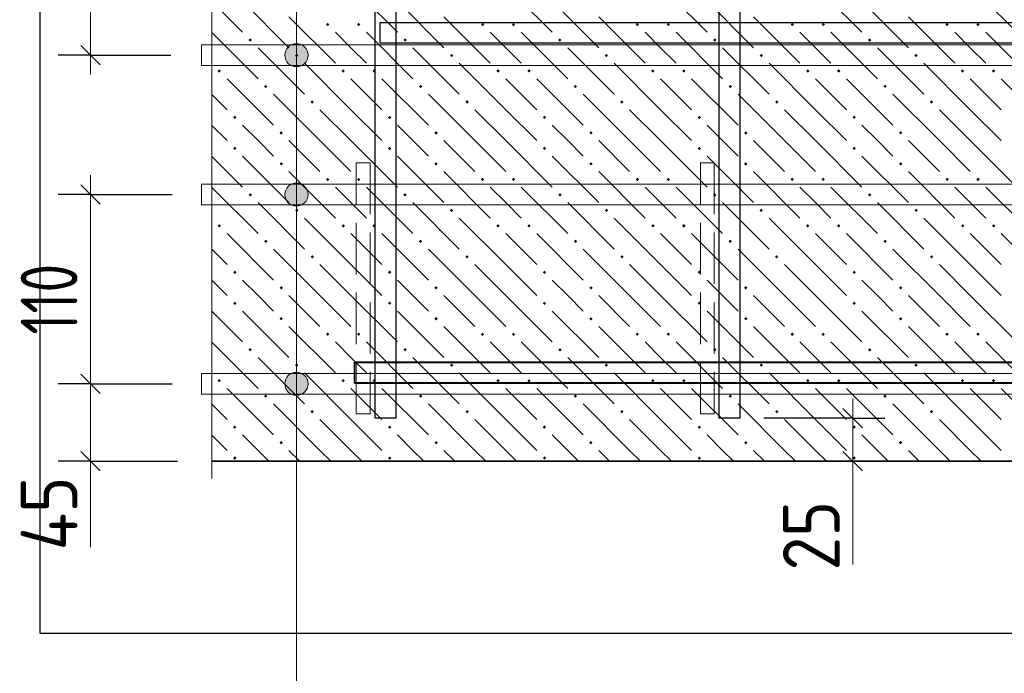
# Model space of a CAD drawing. Header units: millimetres. Extents: x 0 to 50400, y 0 to 35640.
# Tile 30 of 40: x 26185 to 30764, y 24117 to 27156. Entities that reach past the tile are written whole.
import ezdxf

# ---------------------------------------------------------------- set-up
doc = ezdxf.new("R2010")
doc.units = ezdxf.units.MM
doc.linetypes.add('______2', pattern=[324, 240, -84])
for name, color, linetype, lineweight in [('Standard', 7, 'Continuous', 25), ('ЖБ Перекрытие средний уровень', 7, 'Continuous', 35), ('Размерная линия_ общее', 7, 'Continuous', 13)]:
    doc.layers.add(name, color=color, linetype=linetype, lineweight=lineweight)
for name, color, linetype, lineweight, true_color in [('Обрамление Г-обр.', 7, 'Continuous', 25, 0x5f1e0f), ('Обрамление П-обр. равн.', 7, 'Continuous', 25, 0x5f1e0f), ('Поперечное армирование AW фон', 7, '______2', 13, 0xa0a0a0), ('Фоновоя арматура Х1', 7, 'Continuous', 18, 0x656565)]:
    doc.layers.add(name, color=color, linetype=linetype, lineweight=lineweight, true_color=true_color)
doc.layers.add('Размерная выноска', color=7, linetype='Continuous')
doc.styles.add('ISOCPEUR', font='txt')

msp = doc.modelspace()

# ---------------------------------------------------------------- hatches: boundary and pattern name
at = {"layer": 'Standard', "linetype": 'Continuous', "lineweight": 13, "transparency": 33554687}
for points in [[(27518.4, 27017.8), (27425.6, 27017.8), (27418, 26990.8)], [(27518.4, 27017.8), (27418, 26990.8), (27526, 26990.8)], [(27499, 27037.2), (27445, 27037.2), (27425.6, 27017.8)], [(27499, 27037.2), (27425.6, 27017.8), (27518.4, 27017.8)], [(27445, 27037.2), (27499, 27037.2), (27472, 27044.8)], [(27526, 26990.8), (27418, 26990.8), (27425.6, 26963.8)], [(27526, 26990.8), (27425.6, 26963.8), (27518.4, 26963.8)], [(27518.4, 26963.8), (27425.6, 26963.8), (27445, 26944.3)], [(27518.4, 26963.8), (27445, 26944.3), (27499, 26944.3)], [(27499, 26944.3), (27445, 26944.3), (27472, 26936.8)], [(27499, 26389.2), (27445, 26389.2), (27425.6, 26369.8)], [(27499, 26389.2), (27425.6, 26369.8), (27518.4, 26369.8)], [(27445, 26389.2), (27499, 26389.2), (27472, 26396.8)], [(27518.4, 26369.8), (27425.6, 26369.8), (27418, 26342.8)], [(27518.4, 26369.8), (27418, 26342.8), (27526, 26342.8)], [(27526, 26342.8), (27418, 26342.8), (27425.6, 26315.8)], [(27526, 26342.8), (27425.6, 26315.8), (27518.4, 26315.8)], [(27518.4, 26315.8), (27425.6, 26315.8), (27445, 26296.3)], [(27518.4, 26315.8), (27445, 26296.3), (27499, 26296.3)], [(27499, 26296.3), (27445, 26296.3), (27472, 26288.8)], [(27499, 25509.2), (27445, 25509.2), (27425.6, 25489.8)], [(27499, 25509.2), (27425.6, 25489.8), (27518.4, 25489.8)], [(27445, 25509.2), (27499, 25509.2), (27472, 25516.8)], [(27518.4, 25489.8), (27425.6, 25489.8), (27418, 25462.8)], [(27518.4, 25489.8), (27418, 25462.8), (27526, 25462.8)], [(27526, 25462.8), (27418, 25462.8), (27425.6, 25435.8)], [(27526, 25462.8), (27425.6, 25435.8), (27518.4, 25435.8)], [(27518.4, 25435.8), (27425.6, 25435.8), (27445, 25416.3)], [(27518.4, 25435.8), (27445, 25416.3), (27499, 25416.3)], [(27499, 25416.3), (27445, 25416.3), (27472, 25408.8)]]:
    msp.add_hatch(color=7, dxfattribs=at).paths.add_polyline_path(points)
at = {"layer": 'ЖБ Перекрытие средний уровень', "linetype": 'Continuous', "lineweight": 18, "transparency": 33554687}
for points in [[(27609.7, 27133.4), (27617.5, 27141.2), (27625.3, 27133.4), (27617.5, 27125.6)], [(27753.7, 27133.4), (27761.5, 27141.2), (27769.3, 27133.4), (27761.5, 27125.6)], [(28329.7, 27133.4), (28337.5, 27141.2), (28345.3, 27133.4), (28337.5, 27125.6)], [(28473.7, 27133.4), (28481.5, 27141.2), (28489.3, 27133.4), (28481.5, 27125.6)], [(29049.7, 27133.4), (29057.5, 27141.2), (29065.3, 27133.4), (29057.5, 27125.6)], [(29193.7, 27133.4), (29201.5, 27141.2), (29209.3, 27133.4), (29201.5, 27125.6)], [(29769.7, 27133.4), (29777.5, 27141.2), (29785.3, 27133.4), (29777.5, 27125.6)], [(29913.7, 27133.4), (29921.5, 27141.2), (29929.3, 27133.4), (29921.5, 27125.6)], [(30489.7, 27133.4), (30497.5, 27141.2), (30505.3, 27133.4), (30497.5, 27125.6)], [(30633.7, 27133.4), (30641.5, 27141.2), (30649.3, 27133.4), (30641.5, 27125.6)], [(27249.7, 27061.4), (27257.5, 27069.2), (27265.3, 27061.4), (27257.5, 27053.6)], [(27969.7, 27061.4), (27977.5, 27069.2), (27985.3, 27061.4), (27977.5, 27053.6)], [(28689.7, 27061.4), (28697.5, 27069.2), (28705.3, 27061.4), (28697.5, 27053.6)], [(29409.7, 27061.4), (29417.5, 27069.2), (29425.3, 27061.4), (29417.5, 27053.6)], [(30129.7, 27061.4), (30137.5, 27069.2), (30145.3, 27061.4), (30137.5, 27053.6)], [(27465.7, 26989.4), (27473.5, 26997.2), (27481.3, 26989.4), (27473.5, 26981.6)], [(28185.7, 26989.4), (28193.5, 26997.2), (28201.3, 26989.4), (28193.5, 26981.6)], [(28905.7, 26989.4), (28913.5, 26997.2), (28921.3, 26989.4), (28913.5, 26981.6)], [(29625.7, 26989.4), (29633.5, 26997.2), (29641.3, 26989.4), (29633.5, 26981.6)], [(30345.7, 26989.4), (30353.5, 26997.2), (30361.3, 26989.4), (30353.5, 26981.6)], [(27105.7, 26917.4), (27113.5, 26925.2), (27121.3, 26917.4), (27113.5, 26909.6)], [(27681.7, 26917.4), (27689.5, 26925.2), (27697.3, 26917.4), (27689.5, 26909.6)], [(27825.7, 26917.4), (27833.5, 26925.2), (27841.3, 26917.4), (27833.5, 26909.6)], [(28401.7, 26917.4), (28409.5, 26925.2), (28417.3, 26917.4), (28409.5, 26909.6)], [(28545.7, 26917.4), (28553.5, 26925.2), (28561.3, 26917.4), (28553.5, 26909.6)], [(29121.7, 26917.4), (29129.5, 26925.2), (29137.3, 26917.4), (29129.5, 26909.6)], [(29265.7, 26917.4), (29273.5, 26925.2), (29281.3, 26917.4), (29273.5, 26909.6)], [(29841.7, 26917.4), (29849.5, 26925.2), (29857.3, 26917.4), (29849.5, 26909.6)], [(29985.7, 26917.4), (29993.5, 26925.2), (30001.3, 26917.4), (29993.5, 26909.6)], [(30561.7, 26917.4), (30569.5, 26925.2), (30577.3, 26917.4), (30569.5, 26909.6)], [(30705.7, 26917.4), (30713.5, 26925.2), (30721.3, 26917.4), (30713.5, 26909.6)], [(27321.7, 26845.4), (27329.5, 26853.2), (27337.3, 26845.4), (27329.5, 26837.6)], [(28041.7, 26845.4), (28049.5, 26853.2), (28057.3, 26845.4), (28049.5, 26837.6)], [(28761.7, 26845.4), (28769.5, 26853.2), (28777.3, 26845.4), (28769.5, 26837.6)], [(29481.7, 26845.4), (29489.5, 26853.2), (29497.3, 26845.4), (29489.5, 26837.6)], [(30201.7, 26845.4), (30209.5, 26853.2), (30217.3, 26845.4), (30209.5, 26837.6)], [(27537.7, 26773.4), (27545.5, 26781.2), (27553.3, 26773.4), (27545.5, 26765.6)], [(28257.7, 26773.4), (28265.5, 26781.2), (28273.3, 26773.4), (28265.5, 26765.6)], [(28977.7, 26773.4), (28985.5, 26781.2), (28993.3, 26773.4), (28985.5, 26765.6)], [(29697.7, 26773.4), (29705.5, 26781.2), (29713.3, 26773.4), (29705.5, 26765.6)], [(30417.7, 26773.4), (30425.5, 26781.2), (30433.3, 26773.4), (30425.5, 26765.6)], [(27177.7, 26701.4), (27185.5, 26709.2), (27193.3, 26701.4), (27185.5, 26693.6)], [(27897.7, 26701.4), (27905.5, 26709.2), (27913.3, 26701.4), (27905.5, 26693.6)], [(28617.7, 26701.4), (28625.5, 26709.2), (28633.3, 26701.4), (28625.5, 26693.6)], [(29337.7, 26701.4), (29345.5, 26709.2), (29353.3, 26701.4), (29345.5, 26693.6)], [(30057.7, 26701.4), (30065.5, 26709.2), (30073.3, 26701.4), (30065.5, 26693.6)], [(27393.7, 26629.4), (27401.5, 26637.2), (27409.3, 26629.4), (27401.5, 26621.6)], [(28113.7, 26629.4), (28121.5, 26637.2), (28129.3, 26629.4), (28121.5, 26621.6)], [(28833.7, 26629.4), (28841.5, 26637.2), (28849.3, 26629.4), (28841.5, 26621.6)], [(29553.7, 26629.4), (29561.5, 26637.2), (29569.3, 26629.4), (29561.5, 26621.6)], [(30273.7, 26629.4), (30281.5, 26637.2), (30289.3, 26629.4), (30281.5, 26621.6)], [(27177.7, 26557.4), (27185.5, 26565.2), (27193.3, 26557.4), (27185.5, 26549.6)], [(27897.7, 26557.4), (27905.5, 26565.2), (27913.3, 26557.4), (27905.5, 26549.6)], [(28617.7, 26557.4), (28625.5, 26565.2), (28633.3, 26557.4), (28625.5, 26549.6)], [(29337.7, 26557.4), (29345.5, 26565.2), (29353.3, 26557.4), (29345.5, 26549.6)], [(30057.7, 26557.4), (30065.5, 26565.2), (30073.3, 26557.4), (30065.5, 26549.6)], [(27393.7, 26485.4), (27401.5, 26493.2), (27409.3, 26485.4), (27401.5, 26477.6)], [(28113.7, 26485.4), (28121.5, 26493.2), (28129.3, 26485.4), (28121.5, 26477.6)], [(28833.7, 26485.4), (28841.5, 26493.2), (28849.3, 26485.4), (28841.5, 26477.6)], [(29553.7, 26485.4), (29561.5, 26493.2), (29569.3, 26485.4), (29561.5, 26477.6)], [(30273.7, 26485.4), (30281.5, 26493.2), (30289.3, 26485.4), (30281.5, 26477.6)], [(27609.7, 26413.4), (27617.5, 26421.2), (27625.3, 26413.4), (27617.5, 26405.6)], [(27753.7, 26413.4), (27761.5, 26421.2), (27769.3, 26413.4), (27761.5, 26405.6)], [(28329.7, 26413.4), (28337.5, 26421.2), (28345.3, 26413.4), (28337.5, 26405.6)], [(28473.7, 26413.4), (28481.5, 26421.2), (28489.3, 26413.4), (28481.5, 26405.6)], [(29049.7, 26413.4), (29057.5, 26421.2), (29065.3, 26413.4), (29057.5, 26405.6)], [(29193.7, 26413.4), (29201.5, 26421.2), (29209.3, 26413.4), (29201.5, 26405.6)], [(29769.7, 26413.4), (29777.5, 26421.2), (29785.3, 26413.4), (29777.5, 26405.6)], [(29913.7, 26413.4), (29921.5, 26421.2), (29929.3, 26413.4), (29921.5, 26405.6)], [(30489.7, 26413.4), (30497.5, 26421.2), (30505.3, 26413.4), (30497.5, 26405.6)], [(30633.7, 26413.4), (30641.5, 26421.2), (30649.3, 26413.4), (30641.5, 26405.6)], [(27249.7, 26341.4), (27257.5, 26349.2), (27265.3, 26341.4), (27257.5, 26333.6)], [(27969.7, 26341.4), (27977.5, 26349.2), (27985.3, 26341.4), (27977.5, 26333.6)], [(28689.7, 26341.4), (28697.5, 26349.2), (28705.3, 26341.4), (28697.5, 26333.6)], [(29409.7, 26341.4), (29417.5, 26349.2), (29425.3, 26341.4), (29417.5, 26333.6)], [(30129.7, 26341.4), (30137.5, 26349.2), (30145.3, 26341.4), (30137.5, 26333.6)], [(27465.7, 26269.4), (27473.5, 26277.2), (27481.3, 26269.4), (27473.5, 26261.6)], [(28185.7, 26269.4), (28193.5, 26277.2), (28201.3, 26269.4), (28193.5, 26261.6)], [(28905.7, 26269.4), (28913.5, 26277.2), (28921.3, 26269.4), (28913.5, 26261.6)], [(29625.7, 26269.4), (29633.5, 26277.2), (29641.3, 26269.4), (29633.5, 26261.6)], [(30345.7, 26269.4), (30353.5, 26277.2), (30361.3, 26269.4), (30353.5, 26261.6)], [(27105.7, 26197.4), (27113.5, 26205.2), (27121.3, 26197.4), (27113.5, 26189.6)], [(27681.7, 26197.4), (27689.5, 26205.2), (27697.3, 26197.4), (27689.5, 26189.6)], [(27825.7, 26197.4), (27833.5, 26205.2), (27841.3, 26197.4), (27833.5, 26189.6)], [(28401.7, 26197.4), (28409.5, 26205.2), (28417.3, 26197.4), (28409.5, 26189.6)], [(28545.7, 26197.4), (28553.5, 26205.2), (28561.3, 26197.4), (28553.5, 26189.6)], [(29121.7, 26197.4), (29129.5, 26205.2), (29137.3, 26197.4), (29129.5, 26189.6)], [(29265.7, 26197.4), (29273.5, 26205.2), (29281.3, 26197.4), (29273.5, 26189.6)], [(29841.7, 26197.4), (29849.5, 26205.2), (29857.3, 26197.4), (29849.5, 26189.6)], [(29985.7, 26197.4), (29993.5, 26205.2), (30001.3, 26197.4), (29993.5, 26189.6)], [(30561.7, 26197.4), (30569.5, 26205.2), (30577.3, 26197.4), (30569.5, 26189.6)], [(30705.7, 26197.4), (30713.5, 26205.2), (30721.3, 26197.4), (30713.5, 26189.6)], [(27321.7, 26125.4), (27329.5, 26133.2), (27337.3, 26125.4), (27329.5, 26117.6)], [(28041.7, 26125.4), (28049.5, 26133.2), (28057.3, 26125.4), (28049.5, 26117.6)], [(28761.7, 26125.4), (28769.5, 26133.2), (28777.3, 26125.4), (28769.5, 26117.6)], [(29481.7, 26125.4), (29489.5, 26133.2), (29497.3, 26125.4), (29489.5, 26117.6)], [(30201.7, 26125.4), (30209.5, 26133.2), (30217.3, 26125.4), (30209.5, 26117.6)], [(27537.7, 26053.4), (27545.5, 26061.2), (27553.3, 26053.4), (27545.5, 26045.6)], [(28257.7, 26053.4), (28265.5, 26061.2), (28273.3, 26053.4), (28265.5, 26045.6)], [(28977.7, 26053.4), (28985.5, 26061.2), (28993.3, 26053.4), (28985.5, 26045.6)], [(29697.7, 26053.4), (29705.5, 26061.2), (29713.3, 26053.4), (29705.5, 26045.6)], [(30417.7, 26053.4), (30425.5, 26061.2), (30433.3, 26053.4), (30425.5, 26045.6)], [(27177.7, 25981.4), (27185.5, 25989.2), (27193.3, 25981.4), (27185.5, 25973.6)], [(27897.7, 25981.4), (27905.5, 25989.2), (27913.3, 25981.4), (27905.5, 25973.6)], [(28617.7, 25981.4), (28625.5, 25989.2), (28633.3, 25981.4), (28625.5, 25973.6)], [(29337.7, 25981.4), (29345.5, 25989.2), (29353.3, 25981.4), (29345.5, 25973.6)], [(30057.7, 25981.4), (30065.5, 25989.2), (30073.3, 25981.4), (30065.5, 25973.6)], [(27393.7, 25909.4), (27401.5, 25917.2), (27409.3, 25909.4), (27401.5, 25901.6)], [(28113.7, 25909.4), (28121.5, 25917.2), (28129.3, 25909.4), (28121.5, 25901.6)], [(28833.7, 25909.4), (28841.5, 25917.2), (28849.3, 25909.4), (28841.5, 25901.6)], [(29553.7, 25909.4), (29561.5, 25917.2), (29569.3, 25909.4), (29561.5, 25901.6)], [(30273.7, 25909.4), (30281.5, 25917.2), (30289.3, 25909.4), (30281.5, 25901.6)], [(27177.7, 25837.4), (27185.5, 25845.2), (27193.3, 25837.4), (27185.5, 25829.6)], [(27897.7, 25837.4), (27905.5, 25845.2), (27913.3, 25837.4), (27905.5, 25829.6)], [(28617.7, 25837.4), (28625.5, 25845.2), (28633.3, 25837.4), (28625.5, 25829.6)], [(29337.7, 25837.4), (29345.5, 25845.2), (29353.3, 25837.4), (29345.5, 25829.6)], [(30057.7, 25837.4), (30065.5, 25845.2), (30073.3, 25837.4), (30065.5, 25829.6)], [(27393.7, 25765.4), (27401.5, 25773.2), (27409.3, 25765.4), (27401.5, 25757.6)], [(28113.7, 25765.4), (28121.5, 25773.2), (28129.3, 25765.4), (28121.5, 25757.6)], [(28833.7, 25765.4), (28841.5, 25773.2), (28849.3, 25765.4), (28841.5, 25757.6)], [(29553.7, 25765.4), (29561.5, 25773.2), (29569.3, 25765.4), (29561.5, 25757.6)], [(30273.7, 25765.4), (30281.5, 25773.2), (30289.3, 25765.4), (30281.5, 25757.6)], [(27609.7, 25693.4), (27617.5, 25701.2), (27625.3, 25693.4), (27617.5, 25685.6)], [(27753.7, 25693.4), (27761.5, 25701.2), (27769.3, 25693.4), (27761.5, 25685.6)], [(28329.7, 25693.4), (28337.5, 25701.2), (28345.3, 25693.4), (28337.5, 25685.6)], [(28473.7, 25693.4), (28481.5, 25701.2), (28489.3, 25693.4), (28481.5, 25685.6)], [(29049.7, 25693.4), (29057.5, 25701.2), (29065.3, 25693.4), (29057.5, 25685.6)], [(29193.7, 25693.4), (29201.5, 25701.2), (29209.3, 25693.4), (29201.5, 25685.6)], [(29769.7, 25693.4), (29777.5, 25701.2), (29785.3, 25693.4), (29777.5, 25685.6)], [(29913.7, 25693.4), (29921.5, 25701.2), (29929.3, 25693.4), (29921.5, 25685.6)], [(30489.7, 25693.4), (30497.5, 25701.2), (30505.3, 25693.4), (30497.5, 25685.6)], [(30633.7, 25693.4), (30641.5, 25701.2), (30649.3, 25693.4), (30641.5, 25685.6)], [(27249.7, 25621.4), (27257.5, 25629.2), (27265.3, 25621.4), (27257.5, 25613.6)], [(27969.7, 25621.4), (27977.5, 25629.2), (27985.3, 25621.4), (27977.5, 25613.6)], [(28689.7, 25621.4), (28697.5, 25629.2), (28705.3, 25621.4), (28697.5, 25613.6)], [(29409.7, 25621.4), (29417.5, 25629.2), (29425.3, 25621.4), (29417.5, 25613.6)], [(30129.7, 25621.4), (30137.5, 25629.2), (30145.3, 25621.4), (30137.5, 25613.6)], [(27465.7, 25549.4), (27473.5, 25557.2), (27481.3, 25549.4), (27473.5, 25541.6)], [(28185.7, 25549.4), (28193.5, 25557.2), (28201.3, 25549.4), (28193.5, 25541.6)], [(28905.7, 25549.4), (28913.5, 25557.2), (28921.3, 25549.4), (28913.5, 25541.6)], [(29625.7, 25549.4), (29633.5, 25557.2), (29641.3, 25549.4), (29633.5, 25541.6)], [(30345.7, 25549.4), (30353.5, 25557.2), (30361.3, 25549.4), (30353.5, 25541.6)], [(27105.7, 25477.4), (27113.5, 25485.2), (27121.3, 25477.4), (27113.5, 25469.6)], [(27681.7, 25477.4), (27689.5, 25485.2), (27697.3, 25477.4), (27689.5, 25469.6)], [(27825.7, 25477.4), (27833.5, 25485.2), (27841.3, 25477.4), (27833.5, 25469.6)], [(28401.7, 25477.4), (28409.5, 25485.2), (28417.3, 25477.4), (28409.5, 25469.6)], [(28545.7, 25477.4), (28553.5, 25485.2), (28561.3, 25477.4), (28553.5, 25469.6)], [(29121.7, 25477.4), (29129.5, 25485.2), (29137.3, 25477.4), (29129.5, 25469.6)], [(29265.7, 25477.4), (29273.5, 25485.2), (29281.3, 25477.4), (29273.5, 25469.6)], [(29841.7, 25477.4), (29849.5, 25485.2), (29857.3, 25477.4), (29849.5, 25469.6)], [(29985.7, 25477.4), (29993.5, 25485.2), (30001.3, 25477.4), (29993.5, 25469.6)], [(30561.7, 25477.4), (30569.5, 25485.2), (30577.3, 25477.4), (30569.5, 25469.6)], [(30705.7, 25477.4), (30713.5, 25485.2), (30721.3, 25477.4), (30713.5, 25469.6)], [(27321.7, 25405.4), (27329.5, 25413.2), (27337.3, 25405.4), (27329.5, 25397.6)], [(28041.7, 25405.4), (28049.5, 25413.2), (28057.3, 25405.4), (28049.5, 25397.6)], [(28761.7, 25405.4), (28769.5, 25413.2), (28777.3, 25405.4), (28769.5, 25397.6)], [(29481.7, 25405.4), (29489.5, 25413.2), (29497.3, 25405.4), (29489.5, 25397.6)], [(30201.7, 25405.4), (30209.5, 25413.2), (30217.3, 25405.4), (30209.5, 25397.6)], [(27537.7, 25333.4), (27545.5, 25341.2), (27553.3, 25333.4), (27545.5, 25325.6)], [(28257.7, 25333.4), (28265.5, 25341.2), (28273.3, 25333.4), (28265.5, 25325.6)], [(28977.7, 25333.4), (28985.5, 25341.2), (28993.3, 25333.4), (28985.5, 25325.6)], [(29697.7, 25333.4), (29705.5, 25341.2), (29713.3, 25333.4), (29705.5, 25325.6)], [(30417.7, 25333.4), (30425.5, 25341.2), (30433.3, 25333.4), (30425.5, 25325.6)], [(27177.7, 25261.4), (27185.5, 25269.2), (27193.3, 25261.4), (27185.5, 25253.6)], [(27897.7, 25261.4), (27905.5, 25269.2), (27913.3, 25261.4), (27905.5, 25253.6)], [(28617.7, 25261.4), (28625.5, 25269.2), (28633.3, 25261.4), (28625.5, 25253.6)], [(29337.7, 25261.4), (29345.5, 25269.2), (29353.3, 25261.4), (29345.5, 25253.6)], [(30057.7, 25261.4), (30065.5, 25269.2), (30073.3, 25261.4), (30065.5, 25253.6)], [(27393.7, 25189.4), (27401.5, 25197.2), (27409.3, 25189.4), (27401.5, 25181.6)], [(28113.7, 25189.4), (28121.5, 25197.2), (28129.3, 25189.4), (28121.5, 25181.6)], [(28833.7, 25189.4), (28841.5, 25197.2), (28849.3, 25189.4), (28841.5, 25181.6)], [(29553.7, 25189.4), (29561.5, 25197.2), (29569.3, 25189.4), (29561.5, 25181.6)], [(30273.7, 25189.4), (30281.5, 25197.2), (30289.3, 25189.4), (30281.5, 25181.6)], [(27177.7, 25117.4), (27185.5, 25125.2), (27193.3, 25117.4), (27185.5, 25109.6)], [(27897.7, 25117.4), (27905.5, 25125.2), (27913.3, 25117.4), (27905.5, 25109.6)], [(28617.7, 25117.4), (28625.5, 25125.2), (28633.3, 25117.4), (28625.5, 25109.6)], [(29337.7, 25117.4), (29345.5, 25125.2), (29353.3, 25117.4), (29345.5, 25109.6)], [(30057.7, 25117.4), (30065.5, 25125.2), (30073.3, 25117.4), (30065.5, 25109.6)]]:
    msp.add_hatch(color=7, dxfattribs=at).paths.add_polyline_path(points, flags=16)

# ---------------------------------------------------------------- linework, layer by layer
at = {"layer": 'Standard', "color": 7, "linetype": 'Continuous', "lineweight": 13, "transparency": 33554687}
for p, q in [((27472, 27044.8), (27472, 27044.8)), ((27418, 26990.8), (27418, 26990.8)), ((27472, 26990.8), (27472, 26590.8)), ((27526, 26990.8), (27526, 26990.8)), ((27472, 26936.8), (27472, 26936.8)), ((27472, 26396.8), (27472, 26396.8)), ((27418, 26342.8), (27418, 26342.8)), ((27472, 26342.8), (27472, 25942.8)), ((27526, 26342.8), (27526, 26342.8)), ((27472, 26288.8), (27472, 26288.8)), ((27472, 25516.8), (27472, 25516.8)), ((27418, 25462.8), (27418, 25462.8)), ((27472, 25462.8), (27472, 25102.8)), ((27526, 25462.8), (27526, 25462.8)), ((27472, 25408.8), (27472, 25408.8)), ((26514.1, 25102.8), (26514.1, 24702.8))]:
    msp.add_line(p, q, dxfattribs=at)
at = {"layer": 'Standard', "color": 251, "linetype": 'Continuous', "lineweight": 13, "true_color": 0x656565, "transparency": 33554687}
msp.add_line((30058.5, 25102.8), (30058.5, 24622.8), dxfattribs=at)
at = {"layer": 'Standard', "color": 254, "linetype": 'Continuous', "lineweight": -3, "true_color": 0xc4c4ff, "transparency": 33554687}
msp.add_lwpolyline([(26278.5, 24302.8), (33838.5, 24302.8), (33838.5, 33041.3), (26278.5, 33041.3), (26278.5, 24302.8)], dxfattribs=at)
at = {"layer": 'Standard', "color": 7, "linetype": 'Continuous', "lineweight": 13, "transparency": 33554687}
msp.add_lwpolyline([(27472, 28590.8), (27472, 23278.8), (30592, 23278.8)], dxfattribs=at)
for centre in [(27472, 26990.8), (27472, 26342.8), (27472, 25462.8)]:
    msp.add_circle(centre, 54, dxfattribs=at)
at = {"layer": 'ЖБ Перекрытие средний уровень', "color": 9, "linetype": 'Continuous', "lineweight": 18, "true_color": 0xc7c7c7, "transparency": 33554687}
for p, q in [((27725.5, 27313.4), (27941.5, 27097.4)), ((28445.5, 27313.4), (28661.5, 27097.4)), ((29165.5, 27313.4), (29381.5, 27097.4)), ((29885.5, 27313.4), (30101.5, 27097.4)), ((30605.5, 27313.4), (30821.5, 27097.4)), ((27078.5, 27240.3), (27221.5, 27097.4)), ((27221.5, 27241.4), (27437.5, 27025.4)), ((27941.5, 27241.4), (28157.5, 27025.4)), ((28661.5, 27241.4), (28877.5, 27025.4)), ((29381.5, 27241.4), (29597.5, 27025.4)), ((30101.5, 27241.4), (30317.5, 27025.4)), ((27437.5, 27169.4), (27653.5, 26953.4)), ((28157.5, 27169.4), (28373.5, 26953.4)), ((28877.5, 27169.4), (29093.5, 26953.4)), ((29597.5, 27169.4), (29813.5, 26953.4)), ((30317.5, 27169.4), (30533.5, 26953.4)), ((27078.5, 27096.3), (27293.5, 26881.4)), ((27725.5, 27025.4), (27653.5, 27097.4)), ((27797.5, 27097.4), (28013.5, 26881.4)), ((28445.5, 27025.4), (28373.5, 27097.4)), ((28517.5, 27097.4), (28733.5, 26881.4)), ((29165.5, 27025.4), (29093.5, 27097.4)), ((29237.5, 27097.4), (29453.5, 26881.4)), ((29885.5, 27025.4), (29813.5, 27097.4)), ((29957.5, 27097.4), (30173.5, 26881.4)), ((30605.5, 27025.4), (30533.5, 27097.4)), ((30677.5, 27097.4), (30893.5, 26881.4)), ((27293.5, 27025.4), (27509.5, 26809.4)), ((27797.5, 26953.4), (27725.5, 27025.4)), ((28013.5, 27025.4), (28229.5, 26809.4)), ((28517.5, 26953.4), (28445.5, 27025.4)), ((28733.5, 27025.4), (28949.5, 26809.4)), ((29237.5, 26953.4), (29165.5, 27025.4)), ((29453.5, 27025.4), (29669.5, 26809.4)), ((29957.5, 26953.4), (29885.5, 27025.4)), ((30173.5, 27025.4), (30389.5, 26809.4)), ((30677.5, 26953.4), (30605.5, 27025.4)), ((27725.5, 26737.4), (27509.5, 26953.4)), ((28445.5, 26737.4), (28229.5, 26953.4)), ((29165.5, 26737.4), (28949.5, 26953.4)), ((29885.5, 26737.4), (29669.5, 26953.4)), ((30605.5, 26737.4), (30389.5, 26953.4)), ((27149.5, 26881.4), (27365.5, 26665.4)), ((27725.5, 26881.4), (27869.5, 26737.4)), ((27869.5, 26881.4), (28085.5, 26665.4)), ((28445.5, 26881.4), (28589.5, 26737.4)), ((28589.5, 26881.4), (28805.5, 26665.4)), ((29165.5, 26881.4), (29309.5, 26737.4)), ((29309.5, 26881.4), (29525.5, 26665.4)), ((29885.5, 26881.4), (30029.5, 26737.4)), ((30029.5, 26881.4), (30245.5, 26665.4)), ((30605.5, 26881.4), (30749.5, 26737.4)), ((30749.5, 26881.4), (30965.5, 26665.4)), ((27078.5, 26808.3), (27149.5, 26737.4)), ((27581.5, 26593.4), (27365.5, 26809.4)), ((28301.5, 26593.4), (28085.5, 26809.4)), ((29021.5, 26593.4), (28805.5, 26809.4)), ((29741.5, 26593.4), (29525.5, 26809.4)), ((30461.5, 26593.4), (30245.5, 26809.4)), ((27581.5, 26737.4), (27725.5, 26593.4)), ((27725.5, 26737.4), (27869.5, 26593.4)), ((28301.5, 26737.4), (28445.5, 26593.4)), ((28445.5, 26737.4), (28589.5, 26593.4)), ((29021.5, 26737.4), (29165.5, 26593.4)), ((29165.5, 26737.4), (29309.5, 26593.4)), ((29741.5, 26737.4), (29885.5, 26593.4)), ((29885.5, 26737.4), (30029.5, 26593.4)), ((30461.5, 26737.4), (30605.5, 26593.4)), ((30605.5, 26737.4), (30749.5, 26593.4)), ((27078.5, 26664.3), (27149.5, 26593.4)), ((27293.5, 26593.4), (27221.5, 26665.4)), ((28013.5, 26593.4), (27941.5, 26665.4)), ((28733.5, 26593.4), (28661.5, 26665.4)), ((29453.5, 26593.4), (29381.5, 26665.4)), ((30173.5, 26593.4), (30101.5, 26665.4)), ((27365.5, 26521.4), (27293.5, 26593.4)), ((27437.5, 26593.4), (27581.5, 26449.4)), ((27581.5, 26593.4), (27725.5, 26449.4)), ((27725.5, 26593.4), (27941.5, 26377.4)), ((28085.5, 26521.4), (28013.5, 26593.4)), ((28157.5, 26593.4), (28301.5, 26449.4)), ((28301.5, 26593.4), (28445.5, 26449.4)), ((28445.5, 26593.4), (28661.5, 26377.4)), ((28805.5, 26521.4), (28733.5, 26593.4)), ((28877.5, 26593.4), (29021.5, 26449.4)), ((29021.5, 26593.4), (29165.5, 26449.4)), ((29165.5, 26593.4), (29381.5, 26377.4)), ((29525.5, 26521.4), (29453.5, 26593.4)), ((29597.5, 26593.4), (29741.5, 26449.4)), ((29741.5, 26593.4), (29885.5, 26449.4)), ((29885.5, 26593.4), (30101.5, 26377.4)), ((30245.5, 26521.4), (30173.5, 26593.4)), ((30317.5, 26593.4), (30461.5, 26449.4)), ((30461.5, 26593.4), (30605.5, 26449.4)), ((30605.5, 26593.4), (30821.5, 26377.4)), ((27078.5, 26520.3), (27221.5, 26377.4)), ((27221.5, 26521.4), (27437.5, 26305.4)), ((27941.5, 26521.4), (28157.5, 26305.4)), ((28661.5, 26521.4), (28877.5, 26305.4)), ((29381.5, 26521.4), (29597.5, 26305.4)), ((30101.5, 26521.4), (30317.5, 26305.4)), ((27437.5, 26449.4), (27653.5, 26233.4)), ((28157.5, 26449.4), (28373.5, 26233.4)), ((28877.5, 26449.4), (29093.5, 26233.4)), ((29597.5, 26449.4), (29813.5, 26233.4)), ((30317.5, 26449.4), (30533.5, 26233.4)), ((27078.5, 26376.3), (27293.5, 26161.4)), ((27725.5, 26305.4), (27653.5, 26377.4)), ((27797.5, 26377.4), (28013.5, 26161.4)), ((28445.5, 26305.4), (28373.5, 26377.4)), ((28517.5, 26377.4), (28733.5, 26161.4)), ((29165.5, 26305.4), (29093.5, 26377.4)), ((29237.5, 26377.4), (29453.5, 26161.4)), ((29885.5, 26305.4), (29813.5, 26377.4)), ((29957.5, 26377.4), (30173.5, 26161.4)), ((30605.5, 26305.4), (30533.5, 26377.4)), ((30677.5, 26377.4), (30893.5, 26161.4)), ((27293.5, 26305.4), (27509.5, 26089.4)), ((27797.5, 26233.4), (27725.5, 26305.4)), ((28013.5, 26305.4), (28229.5, 26089.4)), ((28517.5, 26233.4), (28445.5, 26305.4)), ((28733.5, 26305.4), (28949.5, 26089.4)), ((29237.5, 26233.4), (29165.5, 26305.4)), ((29453.5, 26305.4), (29669.5, 26089.4)), ((29957.5, 26233.4), (29885.5, 26305.4)), ((30173.5, 26305.4), (30389.5, 26089.4)), ((30677.5, 26233.4), (30605.5, 26305.4)), ((27725.5, 26017.4), (27509.5, 26233.4)), ((28445.5, 26017.4), (28229.5, 26233.4)), ((29165.5, 26017.4), (28949.5, 26233.4)), ((29885.5, 26017.4), (29669.5, 26233.4)), ((30605.5, 26017.4), (30389.5, 26233.4)), ((27149.5, 26161.4), (27365.5, 25945.4)), ((27725.5, 26161.4), (27869.5, 26017.4)), ((27869.5, 26161.4), (28085.5, 25945.4)), ((28445.5, 26161.4), (28589.5, 26017.4)), ((28589.5, 26161.4), (28805.5, 25945.4)), ((29165.5, 26161.4), (29309.5, 26017.4)), ((29309.5, 26161.4), (29525.5, 25945.4)), ((29885.5, 26161.4), (30029.5, 26017.4)), ((30029.5, 26161.4), (30245.5, 25945.4)), ((30605.5, 26161.4), (30749.5, 26017.4)), ((30749.5, 26161.4), (30965.5, 25945.4)), ((27078.5, 26088.3), (27149.5, 26017.4)), ((27581.5, 25873.4), (27365.5, 26089.4)), ((28301.5, 25873.4), (28085.5, 26089.4)), ((29021.5, 25873.4), (28805.5, 26089.4)), ((29741.5, 25873.4), (29525.5, 26089.4)), ((30461.5, 25873.4), (30245.5, 26089.4)), ((27581.5, 26017.4), (27725.5, 25873.4)), ((27725.5, 26017.4), (27869.5, 25873.4)), ((28301.5, 26017.4), (28445.5, 25873.4)), ((28445.5, 26017.4), (28589.5, 25873.4)), ((29021.5, 26017.4), (29165.5, 25873.4)), ((29165.5, 26017.4), (29309.5, 25873.4)), ((29741.5, 26017.4), (29885.5, 25873.4)), ((29885.5, 26017.4), (30029.5, 25873.4)), ((30461.5, 26017.4), (30605.5, 25873.4)), ((30605.5, 26017.4), (30749.5, 25873.4)), ((27078.5, 25944.3), (27149.5, 25873.4)), ((27293.5, 25873.4), (27221.5, 25945.4)), ((28013.5, 25873.4), (27941.5, 25945.4)), ((28733.5, 25873.4), (28661.5, 25945.4)), ((29453.5, 25873.4), (29381.5, 25945.4)), ((30173.5, 25873.4), (30101.5, 25945.4)), ((27365.5, 25801.4), (27293.5, 25873.4)), ((27437.5, 25873.4), (27581.5, 25729.4)), ((27581.5, 25873.4), (27725.5, 25729.4)), ((27725.5, 25873.4), (27941.5, 25657.4)), ((28085.5, 25801.4), (28013.5, 25873.4)), ((28157.5, 25873.4), (28301.5, 25729.4)), ((28301.5, 25873.4), (28445.5, 25729.4)), ((28445.5, 25873.4), (28661.5, 25657.4)), ((28805.5, 25801.4), (28733.5, 25873.4)), ((28877.5, 25873.4), (29021.5, 25729.4)), ((29021.5, 25873.4), (29165.5, 25729.4)), ((29165.5, 25873.4), (29381.5, 25657.4)), ((29525.5, 25801.4), (29453.5, 25873.4)), ((29597.5, 25873.4), (29741.5, 25729.4)), ((29741.5, 25873.4), (29885.5, 25729.4)), ((29885.5, 25873.4), (30101.5, 25657.4)), ((30245.5, 25801.4), (30173.5, 25873.4)), ((30317.5, 25873.4), (30461.5, 25729.4)), ((30461.5, 25873.4), (30605.5, 25729.4)), ((30605.5, 25873.4), (30821.5, 25657.4)), ((27078.5, 25800.3), (27221.5, 25657.4)), ((27221.5, 25801.4), (27437.5, 25585.4)), ((27941.5, 25801.4), (28157.5, 25585.4)), ((28661.5, 25801.4), (28877.5, 25585.4)), ((29381.5, 25801.4), (29597.5, 25585.4)), ((30101.5, 25801.4), (30317.5, 25585.4)), ((27437.5, 25729.4), (27653.5, 25513.4)), ((28157.5, 25729.4), (28373.5, 25513.4)), ((28877.5, 25729.4), (29093.5, 25513.4)), ((29597.5, 25729.4), (29813.5, 25513.4)), ((30317.5, 25729.4), (30533.5, 25513.4)), ((27078.5, 25656.3), (27293.5, 25441.4)), ((27725.5, 25585.4), (27653.5, 25657.4)), ((27797.5, 25657.4), (28013.5, 25441.4)), ((28445.5, 25585.4), (28373.5, 25657.4)), ((28517.5, 25657.4), (28733.5, 25441.4)), ((29165.5, 25585.4), (29093.5, 25657.4)), ((29237.5, 25657.4), (29453.5, 25441.4)), ((29885.5, 25585.4), (29813.5, 25657.4)), ((29957.5, 25657.4), (30173.5, 25441.4)), ((30605.5, 25585.4), (30533.5, 25657.4)), ((30677.5, 25657.4), (30893.5, 25441.4)), ((27293.5, 25585.4), (27509.5, 25369.4)), ((27797.5, 25513.4), (27725.5, 25585.4)), ((28013.5, 25585.4), (28229.5, 25369.4)), ((28517.5, 25513.4), (28445.5, 25585.4)), ((28733.5, 25585.4), (28949.5, 25369.4)), ((29237.5, 25513.4), (29165.5, 25585.4)), ((29453.5, 25585.4), (29669.5, 25369.4)), ((29957.5, 25513.4), (29885.5, 25585.4)), ((30173.5, 25585.4), (30389.5, 25369.4)), ((30677.5, 25513.4), (30605.5, 25585.4)), ((27725.5, 25297.4), (27509.5, 25513.4)), ((28445.5, 25297.4), (28229.5, 25513.4)), ((29165.5, 25297.4), (28949.5, 25513.4)), ((29885.5, 25297.4), (29669.5, 25513.4)), ((30605.5, 25297.4), (30389.5, 25513.4)), ((27149.5, 25441.4), (27365.5, 25225.4)), ((27725.5, 25441.4), (27869.5, 25297.4)), ((27869.5, 25441.4), (28085.5, 25225.4)), ((28445.5, 25441.4), (28589.5, 25297.4)), ((28589.5, 25441.4), (28805.5, 25225.4)), ((29165.5, 25441.4), (29309.5, 25297.4)), ((29309.5, 25441.4), (29525.5, 25225.4)), ((29885.5, 25441.4), (30029.5, 25297.4)), ((30029.5, 25441.4), (30245.5, 25225.4)), ((30605.5, 25441.4), (30749.5, 25297.4)), ((30749.5, 25441.4), (30965.5, 25225.4)), ((27078.5, 25368.3), (27149.5, 25297.4)), ((27581.5, 25153.4), (27365.5, 25369.4)), ((28301.5, 25153.4), (28085.5, 25369.4)), ((29021.5, 25153.4), (28805.5, 25369.4)), ((29741.5, 25153.4), (29525.5, 25369.4)), ((30461.5, 25153.4), (30245.5, 25369.4)), ((27581.5, 25297.4), (27725.5, 25153.4)), ((27725.5, 25297.4), (27869.5, 25153.4)), ((28301.5, 25297.4), (28445.5, 25153.4)), ((28445.5, 25297.4), (28589.5, 25153.4)), ((29021.5, 25297.4), (29165.5, 25153.4)), ((29165.5, 25297.4), (29309.5, 25153.4)), ((29741.5, 25297.4), (29885.5, 25153.4)), ((29885.5, 25297.4), (30029.5, 25153.4)), ((30461.5, 25297.4), (30605.5, 25153.4)), ((30605.5, 25297.4), (30749.5, 25153.4)), ((27078.5, 25224.3), (27149.5, 25153.4)), ((27293.5, 25153.4), (27221.5, 25225.4)), ((28013.5, 25153.4), (27941.5, 25225.4)), ((28733.5, 25153.4), (28661.5, 25225.4)), ((29453.5, 25153.4), (29381.5, 25225.4)), ((30173.5, 25153.4), (30101.5, 25225.4)), ((27344.1, 25102.8), (27293.5, 25153.4)), ((27437.5, 25153.4), (27488.1, 25102.8)), ((27581.5, 25153.4), (27632.1, 25102.8)), ((27725.5, 25153.4), (27776.1, 25102.8)), ((28064.1, 25102.8), (28013.5, 25153.4)), ((28157.5, 25153.4), (28208.1, 25102.8)), ((28301.5, 25153.4), (28352.1, 25102.8)), ((28445.5, 25153.4), (28496.1, 25102.8)), ((28784.1, 25102.8), (28733.5, 25153.4)), ((28877.5, 25153.4), (28928.1, 25102.8)), ((29021.5, 25153.4), (29072.1, 25102.8)), ((29165.5, 25153.4), (29216.1, 25102.8)), ((29504.1, 25102.8), (29453.5, 25153.4)), ((29597.5, 25153.4), (29648.1, 25102.8)), ((29741.5, 25153.4), (29792.1, 25102.8)), ((29885.5, 25153.4), (29936.1, 25102.8)), ((30224.1, 25102.8), (30173.5, 25153.4)), ((30317.5, 25153.4), (30368.1, 25102.8)), ((30461.5, 25153.4), (30512.1, 25102.8)), ((30605.5, 25153.4), (30656.1, 25102.8))]:
    msp.add_line(p, q, dxfattribs=at)
at = {"layer": 'ЖБ Перекрытие средний уровень', "color": 7, "linetype": 'Continuous', "lineweight": 35, "transparency": 33554687}
msp.add_line((27078.5, 25102.8), (33038.5, 25102.8), dxfattribs=at)
at = {"layer": 'Обрамление Г-обр.', "color": 7, "linetype": 'Continuous', "lineweight": 35, "transparency": 33554687}
for points in [[(27742.5, 25563), (32542.5, 25563), (32542.5, 30363), (32638.5, 30363), (32638.5, 25467), (27742.5, 25467), (27742.5, 25563)], [(27742.5, 25562.5), (32542.5, 25562.5), (32542.5, 30362.5), (32638.5, 30362.5), (32638.5, 25466.6), (27742.5, 25466.6), (27742.5, 25562.5)]]:
    msp.add_lwpolyline(points, dxfattribs=at)
at = {"layer": 'Обрамление П-обр. равн.', "color": 38, "linetype": 'Continuous', "lineweight": 25, "true_color": 0x5f1e0f, "transparency": 33554687}
for points in [[(27838.5, 25302.8), (27838.5, 32289.3), (27934.5, 32289.3), (27934.5, 25302.8), (27838.5, 25302.8)], [(29438.5, 25302.8), (29438.5, 32289.3), (29534.5, 32289.3), (29534.5, 25302.8), (29438.5, 25302.8)], [(32758.1, 27046.4), (27862.1, 27046.4), (27862.1, 27142.4), (32758.1, 27142.4), (32758.1, 27046.4)]]:
    msp.add_lwpolyline(points, dxfattribs=at)
at = {"layer": 'Поперечное армирование AW фон', "color": 253, "linetype": '______2', "lineweight": 13, "true_color": 0xa0a0a0, "transparency": 33554687}
for points in [[(27814.5, 26491), (27814.5, 25323), (27750.5, 25323), (27750.5, 26491), (27814.5, 26491)], [(29414.5, 26491), (29414.5, 25323), (29350.5, 25323), (29350.5, 26491), (29414.5, 26491)]]:
    msp.add_lwpolyline(points, dxfattribs=at)
at = {"layer": 'Размерная выноска', "color": 7, "linetype": 'Continuous', "lineweight": 13, "transparency": 33554687}
msp.add_line((27078.5, 32321.3), (27078.5, 25022.8), dxfattribs=at)
at = {"layer": 'Размерная линия_ общее', "color": 7, "linetype": 'Continuous', "lineweight": 25, "transparency": 33554687}
for p, q in [((26559.1, 26945.8), (26469.1, 27035.8)), ((26559.1, 26297.8), (26469.1, 26387.8)), ((26559.1, 25417.8), (26469.1, 25507.8)), ((26559.1, 25057.8), (26469.1, 25147.8))]:
    msp.add_line(p, q, dxfattribs=at)
at = {"layer": 'Размерная линия_ общее', "color": 253, "linetype": 'Continuous', "lineweight": -3, "true_color": 0xa0a0a0, "transparency": 33554687}
for p, q in [((26514.1, 26990.8), (26364.1, 26990.8)), ((26514.1, 26990.8), (26664.1, 26990.8)), ((26514.1, 26990.8), (26888.5, 26990.8)), ((26514.1, 26342.8), (26364.1, 26342.8)), ((26514.1, 26342.8), (26664.1, 26342.8)), ((26514.1, 26342.8), (26895.1, 26342.8)), ((26514.1, 25462.8), (26364.1, 25462.8)), ((26514.1, 25462.8), (26664.1, 25462.8)), ((26514.1, 25462.8), (26895.1, 25462.8)), ((26514.1, 25102.8), (26364.1, 25102.8)), ((26514.1, 25102.8), (26664.1, 25102.8)), ((26514.1, 25102.8), (26918.5, 25102.8))]:
    msp.add_line(p, q, dxfattribs=at)
at = {"layer": 'Размерная линия_ общее', "color": 7, "linetype": 'Continuous', "lineweight": 13, "transparency": 33554687}
for p, q in [((26514.1, 26990.8), (26514.1, 26900.8)), ((26514.1, 26342.8), (26514.1, 26432.8)), ((26514.1, 25462.8), (26514.1, 26342.8)), ((26514.1, 25102.8), (26514.1, 25462.8)), ((26514.1, 25102.8), (26514.1, 25012.8))]:
    msp.add_line(p, q, dxfattribs=at)
at = {"layer": 'Размерная линия_ общее', "color": 251, "linetype": 'Continuous', "lineweight": 13, "true_color": 0x656565, "transparency": 33554687}
for p, q in [((30058.5, 25302.8), (30058.5, 25392.8)), ((30058.5, 25302.8), (30058.5, 25102.8)), ((30058.5, 25102.8), (30058.5, 25012.8))]:
    msp.add_line(p, q, dxfattribs=at)
at = {"layer": 'Размерная линия_ общее', "color": 251, "linetype": 'Continuous', "lineweight": 25, "true_color": 0x656565, "transparency": 33554687}
for p, q in [((30013.5, 25347.8), (30103.5, 25257.8)), ((30013.5, 25147.8), (30103.5, 25057.8))]:
    msp.add_line(p, q, dxfattribs=at)
at = {"layer": 'Размерная линия_ общее', "color": 251, "linetype": 'Continuous', "lineweight": -3, "true_color": 0x656565, "transparency": 33554687}
for p, q in [((30058.5, 25302.8), (29645.4, 25302.8)), ((30058.5, 25302.8), (29908.5, 25302.8)), ((30058.5, 25302.8), (30208.5, 25302.8)), ((30058.5, 25102.8), (29645.4, 25102.8)), ((30058.5, 25102.8), (29908.5, 25102.8)), ((30058.5, 25102.8), (30208.5, 25102.8))]:
    msp.add_line(p, q, dxfattribs=at)
at = {"layer": 'Размерная линия_ общее', "color": 7, "linetype": 'Continuous', "lineweight": 13, "transparency": 33554687}
msp.add_lwpolyline([(26514.1, 26990.8), (26514.1, 27410.9), (26514.1, 27410.9), (26514.1, 28590.8)], dxfattribs=at)
at = {"layer": 'Фоновоя арматура Х1', "color": 251, "linetype": 'Continuous', "lineweight": 18, "true_color": 0x656565, "transparency": 33554687}
for points in [[(27030.5, 27038.8), (32798.5, 27038.8), (32798.5, 26942.8), (27030.5, 26942.8), (27030.5, 27038.8)], [(27030.5, 27038.8), (32798.5, 27038.8), (32798.5, 26942.8), (27030.5, 26942.8), (27030.5, 27038.8)], [(27030.5, 26390.8), (32798.5, 26390.8), (32798.5, 26294.8), (27030.5, 26294.8), (27030.5, 26390.8)], [(27030.5, 26390.8), (32798.5, 26390.8), (32798.5, 26294.8), (27030.5, 26294.8), (27030.5, 26390.8)], [(27030.5, 25510.8), (32798.5, 25510.8), (32798.5, 25414.8), (27030.5, 25414.8), (27030.5, 25510.8)], [(27030.5, 25510.8), (32798.5, 25510.8), (32798.5, 25414.8), (27030.5, 25414.8), (27030.5, 25510.8)]]:
    msp.add_lwpolyline(points, dxfattribs=at)

# ---------------------------------------------------------------- texts
at = {"layer": 'Размерная линия_ общее', "color": 7, "linetype": 'Continuous', "lineweight": 25, "transparency": 33554687, "char_height": 264, "attachment_point": 7, "rotation": 90, "style": 'ISOCPEUR'}
for s, insert, width in [('\\W0.74;110', (26454.1, 25691.6), 546.185), ('\\W0.88;45', (26454.1, 24688.2), 512.146)]:
    msp.add_mtext(s, dxfattribs=dict(at, insert=insert, width=width))
at = {"layer": 'Размерная линия_ общее', "color": 251, "linetype": 'Continuous', "lineweight": 25, "true_color": 0x656565, "transparency": 33554687, "insert": (29998.5, 24594.6), "char_height": 264, "width": 484.709, "attachment_point": 7, "rotation": 90, "style": 'ISOCPEUR'}
msp.add_mtext('\\W0.87;25', dxfattribs=at)

doc.saveas('drawing.dxf')
